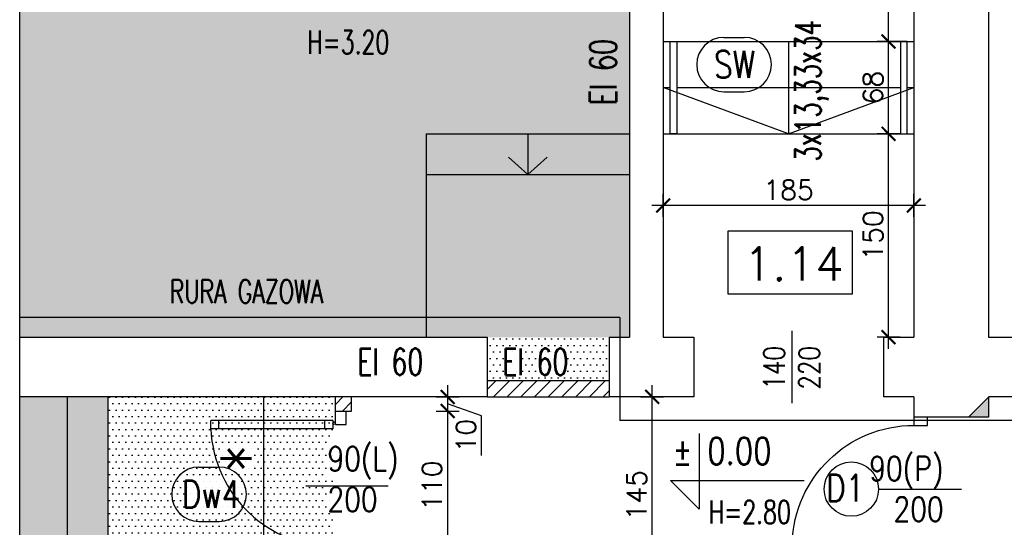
# Model space of a CAD drawing. Header units: millimetres. Extents: x 31969 to 285678, y -69766 to -5517.
# Tile 10 of 37: x 140213 to 140940, y -10297 to -9923. Entities that reach past the tile are written whole.
import ezdxf
from ezdxf.enums import TextEntityAlignment as Align
from ezdxf.lldxf.tags import DXFTag

# ---------------------------------------------------------------- set-up
doc = ezdxf.new("R2010")
doc.units = ezdxf.units.MM
for name, color, linetype in [('a-koty', 1, 'Continuous'), ('a-opis 1', 3, 'Continuous'), ('a-opis 3', 15, 'Continuous'), ('a-opis stolarki 1', 3, 'Continuous'), ('a-opis stolarki 2', 1, 'Continuous'), ('a-przekrój 2', 251, 'Continuous'), ('a-schody', 3, 'Continuous'), ('a-stolarka drzwiowa', 3, 'Continuous'), ('a-stolarka okienna', 3, 'Continuous'), ('a-szraf', 252, 'Continuous'), ('a-wymiary', 11, 'Continuous'), ('a-ściany działowe projektowane', 5, 'Continuous'), ('a-ściany istniejące murowane', 6, 'Continuous')]:
    doc.layers.add(name, color=color, linetype=linetype)
doc.styles.add('MAREK', font='simplex.shx')
doc.styles.add('RS01507', font='romans.shx', dxfattribs={"width": 0.7, "height": 0.15})
doc.styles.add('WYMIAR', font='romans.shx', dxfattribs={"width": 0.8})
tags = doc.linetypes.add('DASHED', pattern=[0.75, 0.5, -0.25]).pattern_tags.tags
tags[6:7] = [DXFTag(74, 4), DXFTag(75, 0), DXFTag(340, '0'), DXFTag(46, 1.0), DXFTag(50, 0.0), DXFTag(44, 0.0), DXFTag(45, 0.0)]
tags[4:5] = [DXFTag(74, 4), DXFTag(75, 0), DXFTag(340, '0'), DXFTag(46, 1.0), DXFTag(50, 0.0), DXFTag(44, 0.0), DXFTag(45, 0.0)]
doc.dimstyles.new('MAREK', dxfattribs={"dimscale": 0.85, "dimtxt": 17, "dimasz": 12, "dimexe": 10, "dimexo": 0.625, "dimgap": 5, "dimtad": 1, "dimdec": 1, "dimdsep": 46, "dimtxsty": 'MAREK', "dimblk1": 'ARCHTICK', "dimblk2": 'ARCHTICK', "dimsah": 1, "dimcen": 2.5, "dimdle": 10, "dimadec": 0, "dimazin": 0, "dimtfac": 1, "dimtdec": 1, "dimtmove": 1, "dimatfit": 3, "dimldrblk": 'ARCHTICK', "dimfxl": 0, "dimtolj": 1, "dimtzin": 0, "dimarcsym": 0})

# ---------------------------------------------------------------- blocks, each defined once
blk = doc.blocks.new('A$C42BE72CD')
at = {"layer": 'a-stolarka drzwiowa'}
for p, q in [((6, 99.95), (0, 99.95)), ((6, 89.95), (6, 99.95)), ((96, 89.95), (96, 99.95)), ((96, 99.95), (102, 99.95)), ((0, 89.95), (6, 89.95)), ((6, 89.95), (9, 89.95)), ((6, 89.95), (6, 0)), ((9, 89.95), (9, 0)), ((102, 89.95), (96, 89.95)), ((9, 0), (6, 0))]:
    blk.add_line(p, q, dxfattribs=at)
at = {"layer": 'a-stolarka drzwiowa', "linetype": 'DASHED', "lineweight": 25, "ltscale": 20}
blk.add_arc((6, 89.95), 90, 271.91021, 0, dxfattribs=at)
blk = doc.blocks.new('_ARCHTICK')
at = {"color": 0, "linetype": 'ByBlock', "const_width": 0.15}
blk.add_lwpolyline([(-0.5, -0.5), (0.5, 0.5)], dxfattribs=at)
blk = doc.blocks.new('*D1429')
at = {"layer": 'a-wymiary', "color": 0, "lineweight": -2, "ltscale": 100}
for p, q in [((140688.07, -10068.49), (140688.07, -10051.49)), ((140873.07, -10068.49), (140873.07, -10051.49)), ((140881.57, -10059.99), (140679.57, -10059.99))]:
    blk.add_line(p, q, dxfattribs=at)
at = {"layer": 'DEFPOINTS', "color": 0}
for p in [(140688.07, -10059.99), (140873.07, -10073.37), (140688.07, -10086.87)]:
    blk.add_point(p, dxfattribs=at)
at = {"layer": 'a-wymiary', "color": 0, "linetype": 'ByBlock', "lineweight": -2, "xscale": 10.2, "yscale": 10.2, "zscale": 10.2, "rotation": 180}
blk.add_blockref('_ARCHTICK', (140688.07, -10059.99), dxfattribs=at)
at = {"layer": 'a-wymiary', "color": 0, "linetype": 'ByBlock', "lineweight": -2, "xscale": 10.2, "yscale": 10.2, "zscale": 10.2}
blk.add_blockref('_ARCHTICK', (140873.07, -10059.99), dxfattribs=at)
at = {"layer": 'a-wymiary', "color": 0, "ltscale": 100, "insert": (140780.57, -10048.52), "char_height": 14.45, "attachment_point": 5, "style": 'MAREK'}
blk.add_mtext('\\A1;185', dxfattribs=at)
blk = doc.blocks.new('*D1430')
at = {"layer": 'a-wymiary', "color": 0, "lineweight": -2, "ltscale": 100}
for p, q in [((140854.32, -10165.6), (140854.32, -9998.6)), ((140862.82, -10007.1), (140845.82, -10007.1)), ((140862.82, -10157.1), (140845.82, -10157.1))]:
    blk.add_line(p, q, dxfattribs=at)
at = {"layer": 'DEFPOINTS', "color": 0}
for p in [(140854.32, -10007.1), (140873.07, -10007.1), (140873.07, -10157.1)]:
    blk.add_point(p, dxfattribs=at)
at = {"layer": 'a-wymiary', "color": 0, "linetype": 'ByBlock', "lineweight": -2, "xscale": 10.2, "yscale": 10.2, "zscale": 10.2}
for p, rotation in [((140854.32, -10007.1), 90), ((140854.32, -10157.1), 270)]:
    blk.add_blockref('_ARCHTICK', p, dxfattribs=dict(at, rotation=rotation))
at = {"layer": 'a-wymiary', "color": 0, "ltscale": 100, "insert": (140842.84, -10082.1), "char_height": 14.45, "attachment_point": 5, "rotation": 90, "style": 'MAREK'}
blk.add_mtext('\\A1;150', dxfattribs=at)
blk = doc.blocks.new('*D1431')
at = {"layer": 'a-wymiary', "color": 0, "lineweight": -2, "ltscale": 100}
for p, q in [((140854.32, -10015.6), (140854.32, -9930.6)), ((140862.82, -9939.1), (140845.82, -9939.1)), ((140862.82, -10007.1), (140845.82, -10007.1))]:
    blk.add_line(p, q, dxfattribs=at)
at = {"layer": 'DEFPOINTS', "color": 0}
for p in [(140854.32, -9939.1), (140873.07, -9939.1), (140873.07, -10007.1)]:
    blk.add_point(p, dxfattribs=at)
at = {"layer": 'a-wymiary', "color": 0, "linetype": 'ByBlock', "lineweight": -2, "xscale": 10.2, "yscale": 10.2, "zscale": 10.2}
for p, rotation in [((140854.32, -9939.1), 90), ((140854.32, -10007.1), 270)]:
    blk.add_blockref('_ARCHTICK', p, dxfattribs=dict(at, rotation=rotation))
at = {"layer": 'a-wymiary', "color": 0, "ltscale": 100, "insert": (140842.84, -9973.1), "char_height": 14.45, "attachment_point": 5, "rotation": 90, "style": 'MAREK'}
blk.add_mtext('\\A1;68', dxfattribs=at)
blk = doc.blocks.new('*D1432')
at = {"layer": 'a-wymiary', "color": 0, "lineweight": -2, "ltscale": 100}
for p, q in [((140854.32, -9947.6), (140854.32, -9595.6)), ((140862.82, -9604.1), (140845.82, -9604.1)), ((140862.82, -9939.1), (140845.82, -9939.1))]:
    blk.add_line(p, q, dxfattribs=at)
at = {"layer": 'DEFPOINTS', "color": 0}
for p in [(140854.32, -9604.1), (140873.07, -9604.1), (140873.07, -9939.1)]:
    blk.add_point(p, dxfattribs=at)
at = {"layer": 'a-wymiary', "color": 0, "linetype": 'ByBlock', "lineweight": -2, "xscale": 10.2, "yscale": 10.2, "zscale": 10.2}
for p, rotation in [((140854.32, -9604.1), 90), ((140854.32, -9939.1), 270)]:
    blk.add_blockref('_ARCHTICK', p, dxfattribs=dict(at, rotation=rotation))
at = {"layer": 'a-wymiary', "color": 0, "ltscale": 100, "insert": (140842.84, -9771.6), "char_height": 14.45, "attachment_point": 5, "rotation": 90, "style": 'MAREK'}
blk.add_mtext('\\A1;335', dxfattribs=at)
blk = doc.blocks.new('*D1437')
at = {"layer": 'a-wymiary', "color": 0, "lineweight": -2, "ltscale": 100}
for p, q in [((140679.86, -10354.6), (140679.86, -10192.6)), ((140671.36, -10201.1), (140688.36, -10201.1)), ((140672.79, -10346.1), (140688.36, -10346.1))]:
    blk.add_line(p, q, dxfattribs=at)
at = {"layer": 'DEFPOINTS', "color": 0}
for p in [(140663.14, -10201.1), (140679.86, -10201.1), (140672.26, -10346.1)]:
    blk.add_point(p, dxfattribs=at)
at = {"layer": 'a-wymiary', "color": 0, "linetype": 'ByBlock', "lineweight": -2, "xscale": 10.2, "yscale": 10.2, "zscale": 10.2}
for p, rotation in [((140679.86, -10201.1), 90), ((140679.86, -10346.1), 270)]:
    blk.add_blockref('_ARCHTICK', p, dxfattribs=dict(at, rotation=rotation))
at = {"layer": 'a-wymiary', "color": 0, "ltscale": 100, "insert": (140668.38, -10273.6), "char_height": 14.45, "attachment_point": 5, "rotation": 90, "style": 'MAREK'}
blk.add_mtext('\\A1;145', dxfattribs=at)
blk = doc.blocks.new('*D1454')
at = {"layer": 'a-wymiary', "color": 0, "lineweight": -2, "ltscale": 100}
for p, q in [((140528.93, -10192.6), (140528.93, -10220.1)), ((140520.43, -10201.1), (140537.43, -10201.1)), ((140554.01, -10215.14), (140528.93, -10206.35)), ((140520.43, -10211.6), (140537.43, -10211.6)), ((140554.01, -10244.28), (140554.01, -10215.14))]:
    blk.add_line(p, q, dxfattribs=at)
at = {"layer": 'DEFPOINTS', "color": 0}
for p in [(140458.07, -10201.1), (140458.07, -10211.6), (140528.93, -10211.6)]:
    blk.add_point(p, dxfattribs=at)
at = {"layer": 'a-wymiary', "color": 0, "linetype": 'ByBlock', "lineweight": -2, "xscale": 10.2, "yscale": 10.2, "zscale": 10.2}
for p, rotation in [((140528.93, -10201.1), 90), ((140528.93, -10211.6), 270)]:
    blk.add_blockref('_ARCHTICK', p, dxfattribs=dict(at, rotation=rotation))
at = {"layer": 'a-wymiary', "color": 0, "ltscale": 100, "insert": (140542.53, -10229.71), "char_height": 14.45, "attachment_point": 5, "rotation": 90, "style": 'MAREK'}
blk.add_mtext('\\A1;10', dxfattribs=at)
blk = doc.blocks.new('*D1455')
at = {"layer": 'a-wymiary', "color": 0, "lineweight": -2, "ltscale": 100}
for p, q in [((140528.93, -10203.1), (140528.93, -10330.1)), ((140520.43, -10211.6), (140537.43, -10211.6)), ((140520.43, -10321.6), (140537.43, -10321.6))]:
    blk.add_line(p, q, dxfattribs=at)
at = {"layer": 'DEFPOINTS', "color": 0}
for p in [(140458.07, -10211.6), (140458.07, -10321.6), (140528.93, -10321.6)]:
    blk.add_point(p, dxfattribs=at)
at = {"layer": 'a-wymiary', "color": 0, "linetype": 'ByBlock', "lineweight": -2, "xscale": 10.2, "yscale": 10.2, "zscale": 10.2}
for p, rotation in [((140528.93, -10211.6), 90), ((140528.93, -10321.6), 270)]:
    blk.add_blockref('_ARCHTICK', p, dxfattribs=dict(at, rotation=rotation))
at = {"layer": 'a-wymiary', "color": 0, "ltscale": 100, "insert": (140517.46, -10266.6), "char_height": 14.45, "attachment_point": 5, "rotation": 90, "style": 'MAREK'}
blk.add_mtext('\\A1;110', dxfattribs=at)

msp = doc.modelspace()

# ---------------------------------------------------------------- hatches: boundary and pattern name
at = {"layer": 'a-opis 1', "ltscale": 100}
h = msp.add_hatch(color=256, dxfattribs=at)
h.dxf.hatch_style = 1
h.paths.add_polyline_path([(140928.07, -10201.38), (140928.07, -10216.1), (140913.35, -10216.1), (140918.87, -10210.58), (140922.55, -10210.58), (140922.55, -10206.9)])
h.paths.add_polyline_path([(140922.55, -10206.9), (140922.55, -10210.58), (140918.87, -10210.58)], flags=17)
at = {"layer": 'a-przekrój 2', "ltscale": 0.1}
h = msp.add_hatch(dxfattribs=at)
h.set_pattern_fill('LINE', color=256, scale=2.25, angle=45)
h.paths.add_polyline_path([(140648.07, -10189.1), (140558.07, -10189.1), (140558.07, -10201.1), (140648.07, -10201.1)])
h = msp.add_hatch(dxfattribs=at)
h.set_pattern_fill('LINE', color=256, scale=2.25, angle=45)
h.paths.add_polyline_path([(140458.07, -10201.1), (140446.07, -10201.1), (140446.07, -10211.6), (140454.07, -10211.6), (140458.07, -10211.6)])
h.paths.add_polyline_path([(140458.07, -10321.6), (140446.07, -10321.6), (140446.07, -10332.1), (140458.07, -10332.1)])
at = {"layer": 'a-szraf', "ltscale": 30}
h = msp.add_hatch(dxfattribs=at)
h.set_pattern_fill('DOTS', color=256, scale=3)
h.set_pattern_definition([(0, (0, -3342.232), (2.38125, 4.7625), [0, -4.7625])])
h.paths.add_polyline_path([(140443.07, -10347.1), (140213.07, -10347.1), (140213.07, -10605.1), (140443.07, -10605.1)])
h.paths.add_polyline_path([(140278.07, -10201.1), (140213.07, -10201.1), (140213.07, -10332.1), (140278.07, -10332.1)])
h.paths.add_polyline_path([(140663.07, -9604.1), (140213.07, -9604.1), (140213.07, -10157.1), (140663.07, -10157.1)])
h = msp.add_hatch(dxfattribs=at)
h.set_pattern_fill('DOTS', color=256, scale=3)
h.paths.add_polyline_path([(140648.07, -10157.1), (140558.07, -10157.1), (140558.07, -10189.1), (140648.07, -10189.1)])
h = msp.add_hatch(dxfattribs=at)
h.set_pattern_fill('DOTS', color=256, scale=3)
h.paths.add_polyline_path([(140393.07, -10332.1), (140298.07, -10332.1), (140298.07, -10347.1), (140393.07, -10347.1)])
h.paths.add_polyline_path([(140446.07, -10201.1), (140278.07, -10201.1), (140278.07, -10332.1), (140446.07, -10332.1)])

# ---------------------------------------------------------------- linework, layer by layer
at = {"layer": 'a-koty'}
msp.add_lwpolyline([(140714.55, -10228.05), (140714.55, -10283.93), (140693.33, -10262.7), (140791.98, -10262.7)], dxfattribs=at)
at = {"layer": 'a-opis 1', "ltscale": 100}
for p, q in [((140913.35, -10216.1), (140928.07, -10201.38)), ((140928.07, -10201.38), (140928.07, -10216.1)), ((140928.07, -10216.1), (140913.35, -10216.1))]:
    msp.add_line(p, q, dxfattribs=at)
at = {"layer": 'a-opis 3'}
msp.add_lwpolyline([(140827.73, -10078.89), (140735.81, -10078.89), (140735.81, -10125.13), (140827.73, -10125.13)], close=True, dxfattribs=at)
at = {"layer": 'a-opis stolarki 1'}
for p, q in [((140783.07, -10152.54), (140783.07, -10205.65)), ((140783.07, -10152.54), (140783.07, -10205.65)), ((140424.3, -10266.6), (140485.09, -10266.6)), ((140846.94, -10269.1), (140908.23, -10269.1))]:
    msp.add_line(p, q, dxfattribs=at)
at = {"layer": 'a-opis stolarki 2'}
for p, q in [((140345.31, -10252.86), (140360.31, -10252.86)), ((140345.31, -10292.95), (140360.31, -10292.95))]:
    msp.add_line(p, q, dxfattribs=at)
msp.add_circle((140826.89, -10269.1), 20.05, dxfattribs=at)
for centre, start, end in [((140345.31, -10272.91), 90, 270), ((140360.31, -10272.91), 270, 90)]:
    msp.add_arc(centre, 20.05, start, end, dxfattribs=at)
at = {"layer": 'a-schody'}
for p, q in [((140688.07, -9939.1), (140873.07, -9939.1)), ((140732.81, -9936.06), (140747.81, -9936.06)), ((140780.57, -9939.1), (140780.57, -10007.1)), ((140688.07, -9973.1), (140693.07, -9973.1)), ((140780.57, -10007.1), (140688.07, -9973.1)), ((140698.07, -9973.1), (140863.07, -9973.1)), ((140732.81, -9976.15), (140747.81, -9976.15)), ((140780.57, -10007.1), (140873.07, -9973.1)), ((140868.07, -9973.1), (140873.07, -9973.1)), ((140513.07, -10007.1), (140513.07, -10157.1)), ((140513.07, -10007.1), (140663.07, -10007.1)), ((140588.07, -10007.1), (140588.07, -10037.1)), ((140688.07, -10007.1), (140873.07, -10007.1)), ((140588.07, -10037.1), (140573.73, -10024.49)), ((140588.07, -10037.1), (140602.41, -10024.49)), ((140513.07, -10037.1), (140663.07, -10037.1)), ((140248.07, -10201.1), (140248.07, -10332.1)), ((140278.07, -10201.1), (140278.07, -10332.1)), ((140393.07, -10201.1), (140393.07, -10332.1))]:
    msp.add_line(p, q, dxfattribs=at)
for points in [[(140693.07, -9939.1), (140698.07, -9939.1), (140698.07, -10007.1), (140693.07, -10007.1)], [(140868.07, -9939.1), (140863.07, -9939.1), (140863.07, -10007.1), (140868.07, -10007.1)]]:
    msp.add_lwpolyline(points, close=True, dxfattribs=at)
for centre, start, end in [((140732.81, -9956.1), 90, 270), ((140747.81, -9956.1), 270, 90)]:
    msp.add_arc(centre, 20.05, start, end, dxfattribs=at)
at = {"layer": 'a-stolarka drzwiowa'}
for p, q in [((140446.07, -10221.6), (140446.07, -10211.6)), ((140446.07, -10211.6), (140454.07, -10211.6)), ((140454.07, -10221.6), (140454.07, -10211.6)), ((140444.07, -10218.6), (140354.16, -10218.6)), ((140354.16, -10224.6), (140354.16, -10218.6)), ((140444.07, -10224.6), (140354.16, -10224.6)), ((140360.16, -10224.6), (140360.16, -10218.6)), ((140438.07, -10218.6), (140438.07, -10224.6)), ((140444.07, -10218.6), (140444.07, -10224.6)), ((140446.07, -10221.6), (140454.07, -10221.6))]:
    msp.add_line(p, q, dxfattribs=at)
msp.add_circle((140445.07, -10220.6), 1, dxfattribs=at)
at = {"layer": 'a-stolarka drzwiowa', "linetype": 'DASHED', "lineweight": 25, "ltscale": 20}
msp.add_arc((140445.07, -10220.6), 91, 182.51931, 270.52078, dxfattribs=at)
at = {"layer": 'a-stolarka okienna', "linetype": 'DASHED', "lineweight": 25, "ltscale": 40}
for p, q in [((140656.09, -10142.71), (140213.07, -10142.71)), ((140656.09, -10142.71), (140656.09, -10218.55)), ((143522.33, -10218.55), (140656.09, -10218.55))]:
    msp.add_line(p, q, dxfattribs=at)
at = {"layer": 'a-ściany działowe projektowane', "ltscale": 20}
for p, q in [((140558.07, -10189.1), (140648.07, -10189.1)), ((140446.07, -10211.6), (140446.07, -10201.1)), ((140458.07, -10211.6), (140458.07, -10201.1)), ((140558.07, -10201.1), (140648.07, -10201.1)), ((140446.07, -10211.6), (140458.07, -10211.6))]:
    msp.add_line(p, q, dxfattribs=at)
at = {"layer": 'a-ściany istniejące murowane'}
for p, q in [((140213.07, -10745.1), (140213.07, -9464.1)), ((140873.07, -9604.1), (140873.07, -10157.1)), ((140928.07, -9604.1), (140928.07, -10157.1)), ((140663.07, -9894.1), (140663.07, -10157.1)), ((140688.07, -9894.1), (140688.07, -10157.1)), ((140213.07, -10157.1), (140558.07, -10157.1)), ((140558.07, -10157.1), (140558.07, -10201.1)), ((140648.07, -10157.1), (140663.07, -10157.1)), ((140648.07, -10157.1), (140648.07, -10201.1)), ((140688.07, -10157.1), (140710.57, -10157.1)), ((140710.57, -10157.1), (140710.57, -10201.1)), ((140850.57, -10157.1), (140873.07, -10157.1)), ((140850.57, -10157.1), (140850.57, -10201.1)), ((140928.07, -10157.1), (141161.07, -10157.1)), ((140558.07, -10201.1), (140213.07, -10201.1)), ((140710.57, -10201.1), (140648.07, -10201.1)), ((140873.07, -10201.1), (140850.57, -10201.1)), ((140873.07, -10201.1), (140873.07, -10216.1)), ((140928.07, -10201.1), (140928.07, -10216.1)), ((141161.07, -10201.1), (140928.07, -10201.1)), ((140928.07, -10216.1), (140873.07, -10216.1)), ((140928.07, -10216.1), (140873.07, -10216.1))]:
    msp.add_line(p, q, dxfattribs=at)

# ---------------------------------------------------------------- block references
at = {"layer": 'a-stolarka drzwiowa', "ltscale": 100, "xscale": -1, "rotation": 270}
msp.add_blockref('A$C42BE72CD', (140783.12, -10318.1), dxfattribs=at)

# ---------------------------------------------------------------- texts
at = {"layer": 'a-koty', "insert": (140694.76, -10231.19), "char_height": 19.8, "width": 462.9754, "attachment_point": 1, "style": 'WYMIAR'}
msp.add_mtext('%%P 0.00', dxfattribs=at)
at = {"layer": 'a-opis 1', "ltscale": 40, "style": 'RS01507', "width": 0.7}
for s, p in [(' H=3.20', (140417.14, -9948.17)), (' H=2.80', (140713.52, -10294.52))]:
    msp.add_text(s, height=17.103, dxfattribs=at).set_placement(p)
msp.add_text('3x13,33x34', height=18.913, rotation=90, dxfattribs=at).set_placement((140794.81, -10027.65), align=Align.MIDDLE_LEFT)
msp.add_text('RURA GAZOWA', height=17.1027, dxfattribs=at).set_placement((140323.75, -10123.4), align=Align.MIDDLE_LEFT)
at = {"layer": 'a-opis 3', "style": 'MAREK'}
msp.add_text('1.14', height=24.659, dxfattribs=at).set_placement((140747.29, -10115.42))
at = {"layer": 'a-opis 3', "ltscale": 40, "insert": (140653.43, -10275.74), "char_height": 19.613, "width": 649.6209, "attachment_point": 7, "rotation": 90, "style": 'RS01507'}
msp.add_mtext('{\\Fromans.shx;\\W7.17983;   }EI 60', dxfattribs=at)
at = {"layer": 'a-opis 3', "ltscale": 40, "char_height": 19.613, "width": 649.6209, "attachment_point": 7, "style": 'RS01507'}
for insert in [(140172.46, -10185.02), (140279.54, -10185.02)]:
    msp.add_mtext('{\\Fromans.shx;\\W7.17983;   }EI 60', dxfattribs=dict(at, insert=insert))
at = {"layer": 'a-opis stolarki 1', "insert": (140803.72, -10163.65), "char_height": 15.6, "width": 31.0646, "attachment_point": 9, "rotation": 90, "style": 'WYMIAR'}
msp.add_mtext('{\\Fromans.shx;\\W1.32685; }\\P140\\P220', dxfattribs=at)
at = {"layer": 'a-opis stolarki 1', "char_height": 18, "width": 35.8438, "style": 'WYMIAR'}
for s, insert, attachment_point in [('{\\Fromans.shx;\\W1.24457; }\\P90(L)\\P200', (140440.23, -10207.71), 1), ('{\\Fromans.shx;\\W2.66019; }\\P{\\Fromans.shx;\\W0.56495; }90(P)\\P{\\Fromans.shx;\\W1.23162; }200', (140895.01, -10292.97), 9)]:
    msp.add_mtext(s, dxfattribs=dict(at, insert=insert, attachment_point=attachment_point))
at = {"layer": 'a-opis stolarki 2', "char_height": 20.047, "width": 23.6587, "attachment_point": 9, "style": 'WYMIAR'}
for s, insert in [('D1', (140836.35, -10278.28)), ('Dw4', (140375.96, -10282.92))]:
    msp.add_mtext(s, dxfattribs=dict(at, insert=insert))
at = {"layer": 'a-opis stolarki 2', "insert": (140361.32, -10300.44), "char_height": 40.095, "attachment_point": 1, "rotation": 90, "style": 'WYMIAR'}
msp.add_mtext_dynamic_manual_height_columns('{\\Fromans.shx;\\W1.55693; }{\\A1;*}', width=124.3193, gutter_width=12.5, heights=[0], dxfattribs=at)
at = {"layer": 'a-schody', "insert": (140755.68, -9966), "char_height": 20.047, "width": 23.6587, "attachment_point": 9, "style": 'WYMIAR'}
msp.add_mtext('SW', dxfattribs=at)

# ---------------------------------------------------------------- dimensions: what is measured, and where the dimension line sits
at = {"layer": 'a-wymiary', "ltscale": 100}
for base, p1, p2, picture, middle in [((140854.32, -9604.1), (140873.07, -9939.1), (140873.07, -9604.1), '*D1432', (140842.84, -9771.6)), ((140854.32, -9939.1), (140873.07, -10007.1), (140873.07, -9939.1), '*D1431', (140842.84, -9973.1)), ((140854.32, -10007.1), (140873.07, -10157.1), (140873.07, -10007.1), '*D1430', (140842.84, -10082.1)), ((140679.86, -10201.1), (140672.26, -10346.1), (140663.14, -10201.1), '*D1437', (140668.38, -10273.6)), ((140528.93, -10321.6), (140458.07, -10211.6), (140458.07, -10321.6), '*D1455', (140517.46, -10266.6))]:
    dim = msp.add_linear_dim(base=base, p1=p1, p2=p2, angle=90, dimstyle='MAREK', dxfattribs=at)
    dim.commit()
    dim.dimension.update_dxf_attribs({"geometry": picture, "text_midpoint": middle})
dim = msp.add_linear_dim(base=(140688.07, -10059.99), p1=(140873.07, -10073.37), p2=(140688.07, -10086.87), dimstyle='MAREK', dxfattribs=at)
dim.commit()
dim.dimension.update_dxf_attribs({"geometry": '*D1429', "text_midpoint": (140780.57, -10048.52)})
dim = msp.add_linear_dim(base=(140528.93, -10211.6), p1=(140458.07, -10201.1), p2=(140458.07, -10211.6), angle=90, text='10', dimstyle='MAREK', dxfattribs=at)
dim.commit()
dim.dimension.update_dxf_attribs({"geometry": '*D1454', "text_midpoint": (140554.01, -10219.39), "dimtype": 160})

doc.saveas('drawing.dxf')
